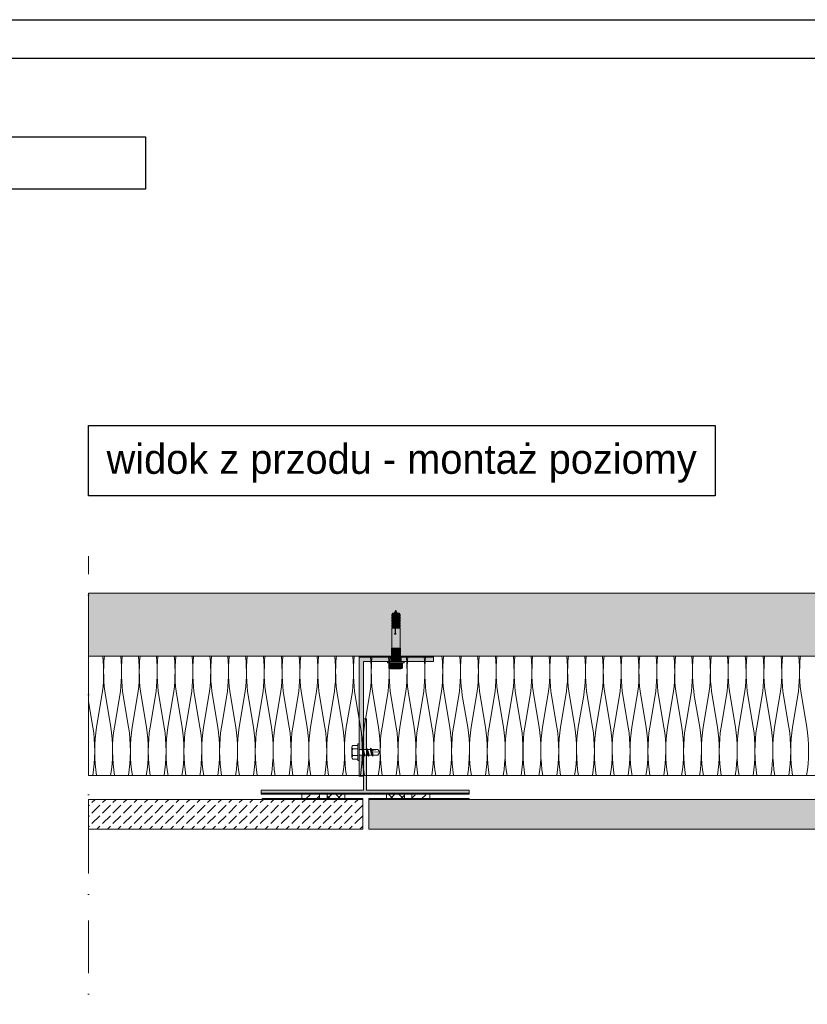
# Model space of a CAD drawing. Extents: x -106566 to -43002, y 22119 to 47619.
# Tile 5 of 24: x -95875 to -90578, y 41000 to 47619. Entities that reach past the tile are written whole.
import ezdxf

# ---------------------------------------------------------------- set-up
doc = ezdxf.new("R2010")
doc.units = 0
doc.header["$MEASUREMENT"] = 0
doc.header["$XCLIPFRAME"] = 0
doc.linetypes.add('Dot & Dashed', pattern=[670.277762, 352.777767, -176.388884, 0, -141.111112])
for name, color, linetype, lineweight, true_color in [('2D - Ogólne_Pen_No__2', 7, 'Continuous', 15, 0x7f7f7f), ('2D Drafting - General_Pen_No__141', 7, 'Continuous', 0, 0xe8e8e8), ('2D Drafting - General_Pen_No__2', 7, 'Continuous', 15, 0x7f7f7f), ('2D Drafting - General_Pen_No__5', 7, 'Continuous', 25, 0x40a5ff), ('2D Drafting - General_Pen_No__61', 7, 'Continuous', 20, 0x6a6a6a), ('2D Drafting - General_Pen_No__81', 7, 'Continuous', 20, 0x6a6a6a), ('Annotation - Text_Pen_No__5', 7, 'Continuous', 25, 0x40a5ff)]:
    doc.layers.add(name, color=color, linetype=linetype, lineweight=lineweight, true_color=true_color)
doc.layers.add('2D Drafting - General_Pen_No__101', color=8, linetype='Continuous', lineweight=13)
doc.layers.add('2D Drafting - General_Pen_No__121', color=255, linetype='Continuous', lineweight=0)
doc.layers.add('Drawing & Figure', color=7, linetype='Continuous')
doc.styles.add('GENERATED_STYLE_2', font='txt')
picture_1 = doc.add_image_def('image1.jpg', size_in_pixel=(878, 119))
pattern_1 = [(45, (0, 0), (-70.71068, 70.71068), [75, -25]), (45, (7e-15, 70.71), (-70.71068, 70.71068), [75, -25])]
pattern_2 = [(45, (0, 0), (-35.35534, 35.35534), []), (135, (0, 0), (35.35534, 35.35534), [])]

# ---------------------------------------------------------------- blocks, each defined once
blk = doc.blocks.new('*X8')
at = {"layer": '2D Drafting - General_Pen_No__61', "linetype": 'Continuous'}
for p, q in [((-95411.3, 43035.2), (-95382.2, 42863.4)), ((-95322.2, 43075.7), (-95358.2, 42863.4)), ((-95298.2, 43075.7), (-95262.2, 42863.4)), ((-95202.2, 43075.7), (-95238.2, 42863.4)), ((-95178.2, 43075.7), (-95142.2, 42863.4)), ((-95082.2, 43075.7), (-95118.2, 42863.4)), ((-95058.2, 43075.7), (-95022.2, 42863.4)), ((-94962.2, 43075.7), (-94998.2, 42863.4)), ((-94938.2, 43075.7), (-94902.2, 42863.4)), ((-94842.2, 43075.7), (-94878.2, 42863.4)), ((-94818.2, 43075.7), (-94782.2, 42863.4)), ((-94722.2, 43075.7), (-94758.2, 42863.4)), ((-94698.2, 43075.7), (-94662.2, 42863.4)), ((-94602.2, 43075.7), (-94638.2, 42863.4)), ((-94578.2, 43075.7), (-94542.2, 42863.4)), ((-94482.2, 43075.7), (-94518.2, 42863.4)), ((-94458.2, 43075.7), (-94422.2, 42863.4)), ((-94362.2, 43075.7), (-94398.2, 42863.4)), ((-94338.2, 43075.7), (-94302.2, 42863.4)), ((-94242.2, 43075.7), (-94278.2, 42863.4)), ((-94218.2, 43075.7), (-94182.2, 42863.4)), ((-94122.2, 43075.7), (-94158.2, 42863.4)), ((-94098.2, 43075.7), (-94062.2, 42863.4)), ((-94002.2, 43075.7), (-94038.2, 42863.4)), ((-93978.2, 43075.7), (-93942.2, 42863.4)), ((-93882.2, 43075.7), (-93918.2, 42863.4)), ((-93858.2, 43075.7), (-93822.2, 42863.4)), ((-93762.2, 43075.7), (-93798.2, 42863.4)), ((-93738.2, 43075.7), (-93702.2, 42863.4)), ((-93642.2, 43075.7), (-93678.2, 42863.4)), ((-93618.2, 43075.7), (-93582.2, 42863.4)), ((-93522.2, 43075.7), (-93558.2, 42863.4)), ((-93498.2, 43075.7), (-93462.2, 42863.4)), ((-93402.2, 43075.7), (-93438.2, 42863.4)), ((-93378.2, 43075.7), (-93342.2, 42863.4)), ((-93282.2, 43075.7), (-93318.2, 42863.4)), ((-93258.2, 43075.7), (-93222.2, 42863.4)), ((-93162.2, 43075.7), (-93198.2, 42863.4)), ((-93138.2, 43075.7), (-93102.2, 42863.4)), ((-93042.2, 43075.7), (-93078.2, 42863.4)), ((-93018.2, 43075.7), (-92982.2, 42863.4)), ((-92922.2, 43075.7), (-92958.2, 42863.4)), ((-92898.2, 43075.7), (-92862.2, 42863.4)), ((-92802.2, 43075.7), (-92838.2, 42863.4)), ((-92778.2, 43075.7), (-92742.2, 42863.4)), ((-92682.2, 43075.7), (-92718.2, 42863.4)), ((-92658.2, 43075.7), (-92622.2, 42863.4)), ((-92562.2, 43075.7), (-92598.2, 42863.4)), ((-92538.2, 43075.7), (-92502.2, 42863.4)), ((-92442.2, 43075.7), (-92478.2, 42863.4)), ((-92418.2, 43075.7), (-92382.2, 42863.4)), ((-92322.2, 43075.7), (-92358.2, 42863.4)), ((-92298.2, 43075.7), (-92262.2, 42863.4)), ((-92202.2, 43075.7), (-92238.2, 42863.4)), ((-92178.2, 43075.7), (-92142.2, 42863.4)), ((-92082.2, 43075.7), (-92118.2, 42863.4)), ((-92058.2, 43075.7), (-92022.2, 42863.4)), ((-91962.2, 43075.7), (-91998.2, 42863.4)), ((-91938.2, 43075.7), (-91902.2, 42863.4)), ((-91842.2, 43075.7), (-91878.2, 42863.4)), ((-91818.2, 43075.7), (-91782.2, 42863.4)), ((-91722.2, 43075.7), (-91758.2, 42863.4)), ((-91698.2, 43075.7), (-91662.2, 42863.4)), ((-91602.2, 43075.7), (-91638.2, 42863.4)), ((-91578.2, 43075.7), (-91542.2, 42863.4)), ((-91482.2, 43075.7), (-91518.2, 42863.4)), ((-91458.2, 43075.7), (-91422.2, 42863.4)), ((-91362.2, 43075.7), (-91398.2, 42863.4)), ((-91338.2, 43075.7), (-91302.2, 42863.4)), ((-91242.2, 43075.7), (-91278.2, 42863.4)), ((-91218.2, 43075.7), (-91182.2, 42863.4)), ((-91122.2, 43075.7), (-91158.2, 42863.4)), ((-91098.2, 43075.7), (-91062.2, 42863.4)), ((-91002.2, 43075.7), (-91038.2, 42863.4)), ((-90978.2, 43075.7), (-90942.2, 42863.4)), ((-90882.2, 43075.7), (-90918.2, 42863.4)), ((-90858.2, 43075.7), (-90822.2, 42863.4)), ((-90762.2, 43075.7), (-90798.2, 42863.4)), ((-90738.2, 43075.7), (-90702.2, 42863.4)), ((-90642.2, 43075.7), (-90678.2, 42863.4)), ((-90618.2, 43075.7), (-90582.2, 42863.4))]:
    blk.add_line(p, q, dxfattribs=at)
for centre, start_param, end_param in [((-95370.2, 43235), 4.068888, 5.121655), ((-95250.2, 43235), 1.16153, 2.214297), ((-95250.2, 43235), 4.068888, 5.121655), ((-95130.2, 43235), 1.16153, 2.214297), ((-95130.2, 43235), 4.068888, 5.121655), ((-95010.2, 43235), 1.16153, 2.214297), ((-95010.2, 43235), 4.068888, 5.121655), ((-94890.2, 43235), 1.16153, 2.214297), ((-94890.2, 43235), 4.068888, 5.121655), ((-94770.2, 43235), 1.16153, 2.214297), ((-94770.2, 43235), 4.068888, 5.121655), ((-94650.2, 43235), 1.16153, 2.214297), ((-94650.2, 43235), 4.068888, 5.121655), ((-94530.2, 43235), 1.16153, 2.214297), ((-94530.2, 43235), 4.068888, 5.121655), ((-94410.2, 43235), 1.16153, 2.214297), ((-94410.2, 43235), 4.068888, 5.121655), ((-94290.2, 43235), 1.16153, 2.214297), ((-94290.2, 43235), 4.068888, 5.121655), ((-94170.2, 43235), 1.16153, 2.214297), ((-94170.2, 43235), 4.068888, 5.121655), ((-94050.2, 43235), 1.16153, 2.214297), ((-94050.2, 43235), 4.068888, 5.121655), ((-93930.2, 43235), 1.16153, 2.214297), ((-93930.2, 43235), 4.068888, 5.121655), ((-93810.2, 43235), 1.16153, 2.214297), ((-93810.2, 43235), 4.068888, 5.121655), ((-93690.2, 43235), 1.16153, 2.214297), ((-93690.2, 43235), 4.068888, 5.121655), ((-93570.2, 43235), 1.16153, 2.214297), ((-93570.2, 43235), 4.068888, 5.121655), ((-93450.2, 43235), 1.16153, 2.214297), ((-93450.2, 43235), 4.068888, 5.121655), ((-93330.2, 43235), 1.16153, 2.214297), ((-93330.2, 43235), 4.068888, 5.121655), ((-93210.2, 43235), 1.16153, 2.214297), ((-93210.2, 43235), 4.068888, 5.121655), ((-93090.2, 43235), 1.16153, 2.214297), ((-93090.2, 43235), 4.068888, 5.121655), ((-92970.2, 43235), 1.16153, 2.214297), ((-92970.2, 43235), 4.068888, 5.121655), ((-92850.2, 43235), 1.16153, 2.214297), ((-92850.2, 43235), 4.068888, 5.121655), ((-92730.2, 43235), 1.16153, 2.214297), ((-92730.2, 43235), 4.068888, 5.121655), ((-92610.2, 43235), 1.16153, 2.214297), ((-92610.2, 43235), 4.068888, 5.121655), ((-92490.2, 43235), 1.16153, 2.214297), ((-92490.2, 43235), 4.068888, 5.121655), ((-92370.2, 43235), 1.16153, 2.214297), ((-92370.2, 43235), 4.068888, 5.121655), ((-92250.2, 43235), 1.16153, 2.214297), ((-92250.2, 43235), 4.068888, 5.121655), ((-92130.2, 43235), 1.16153, 2.214297), ((-92130.2, 43235), 4.068888, 5.121655), ((-92010.2, 43235), 1.16153, 2.214297), ((-92010.2, 43235), 4.068888, 5.121655), ((-91890.2, 43235), 1.16153, 2.214297), ((-91890.2, 43235), 4.068888, 5.121655), ((-91770.2, 43235), 1.16153, 2.214297), ((-91770.2, 43235), 4.068888, 5.121655), ((-91650.2, 43235), 1.16153, 2.214297), ((-91650.2, 43235), 4.068888, 5.121655), ((-91530.2, 43235), 1.16153, 2.214297), ((-91530.2, 43235), 4.068888, 5.121655), ((-91410.2, 43235), 1.16153, 2.214297), ((-91410.2, 43235), 4.068888, 5.121655), ((-91290.2, 43235), 1.16153, 2.214297), ((-91290.2, 43235), 4.068888, 5.121655), ((-91170.2, 43235), 1.16153, 2.214297), ((-91170.2, 43235), 4.068888, 5.121655), ((-91050.2, 43235), 1.16153, 2.214297), ((-91050.2, 43235), 4.068888, 5.121655), ((-90930.2, 43235), 1.16153, 2.214297), ((-90930.2, 43235), 4.068888, 5.121655), ((-90810.2, 43235), 1.16153, 2.214297), ((-90810.2, 43235), 4.068888, 5.121655), ((-90690.2, 43235), 1.16153, 2.214297), ((-90690.2, 43235), 4.068888, 5.121655), ((-90570.2, 43235), 1.16153, 2.214297), ((-95430.2, 42704.2), 4.039533, 5.35589), ((-95310.2, 42704.2), 0.927295, 2.243652), ((-95310.2, 42704.2), 4.039533, 5.35589), ((-95190.2, 42704.2), 0.927295, 2.243652), ((-95190.2, 42704.2), 4.039533, 5.35589), ((-95070.2, 42704.2), 0.927295, 2.243652), ((-95070.2, 42704.2), 4.039533, 5.35589), ((-94950.2, 42704.2), 0.927295, 2.243652), ((-94950.2, 42704.2), 4.039533, 5.35589), ((-94830.2, 42704.2), 0.927295, 2.243652), ((-94830.2, 42704.2), 4.039533, 5.35589), ((-94710.2, 42704.2), 0.927295, 2.243652), ((-94710.2, 42704.2), 4.039533, 5.35589), ((-94590.2, 42704.2), 0.927295, 2.243652), ((-94590.2, 42704.2), 4.039533, 5.35589), ((-94470.2, 42704.2), 0.927295, 2.243652), ((-94470.2, 42704.2), 4.039533, 5.35589), ((-94350.2, 42704.2), 0.927295, 2.243652), ((-94350.2, 42704.2), 4.039533, 5.35589), ((-94230.2, 42704.2), 0.927295, 2.243652), ((-94230.2, 42704.2), 4.039533, 5.35589), ((-94110.2, 42704.2), 0.927295, 2.243652), ((-94110.2, 42704.2), 4.039533, 5.35589), ((-93990.2, 42704.2), 0.927295, 2.243652), ((-93990.2, 42704.2), 4.039533, 5.35589), ((-93870.2, 42704.2), 0.927295, 2.243652), ((-93870.2, 42704.2), 4.039533, 5.35589), ((-93750.2, 42704.2), 0.927295, 2.243652), ((-93750.2, 42704.2), 4.039533, 5.35589), ((-93630.2, 42704.2), 0.927295, 2.243652), ((-93630.2, 42704.2), 4.039533, 5.35589), ((-93510.2, 42704.2), 0.927295, 2.243652), ((-93510.2, 42704.2), 4.039533, 5.35589), ((-93390.2, 42704.2), 0.927295, 2.243652), ((-93390.2, 42704.2), 4.039533, 5.35589), ((-93270.2, 42704.2), 0.927295, 2.243652), ((-93270.2, 42704.2), 4.039533, 5.35589), ((-93150.2, 42704.2), 0.927295, 2.243652), ((-93150.2, 42704.2), 4.039533, 5.35589), ((-93030.2, 42704.2), 0.927295, 2.243652), ((-93030.2, 42704.2), 4.039533, 5.35589), ((-92910.2, 42704.2), 0.927295, 2.243652), ((-92910.2, 42704.2), 4.039533, 5.35589), ((-92790.2, 42704.2), 0.927295, 2.243652), ((-92790.2, 42704.2), 4.039533, 5.35589), ((-92670.2, 42704.2), 0.927295, 2.243652), ((-92670.2, 42704.2), 4.039533, 5.35589), ((-92550.2, 42704.2), 0.927295, 2.243652), ((-92550.2, 42704.2), 4.039533, 5.35589), ((-92430.2, 42704.2), 0.927295, 2.243652), ((-92430.2, 42704.2), 4.039533, 5.35589), ((-92310.2, 42704.2), 0.927295, 2.243652), ((-92310.2, 42704.2), 4.039533, 5.35589), ((-92190.2, 42704.2), 0.927295, 2.243652), ((-92190.2, 42704.2), 4.039533, 5.35589), ((-92070.2, 42704.2), 0.927295, 2.243652), ((-92070.2, 42704.2), 4.039533, 5.35589), ((-91950.2, 42704.2), 0.927295, 2.243652), ((-91950.2, 42704.2), 4.039533, 5.35589), ((-91830.2, 42704.2), 0.927295, 2.243652), ((-91830.2, 42704.2), 4.039533, 5.35589), ((-91710.2, 42704.2), 0.927295, 2.243652), ((-91710.2, 42704.2), 4.039533, 5.35589), ((-91590.2, 42704.2), 0.927295, 2.243652), ((-91590.2, 42704.2), 4.039533, 5.35589), ((-91470.2, 42704.2), 0.927295, 2.243652), ((-91470.2, 42704.2), 4.039533, 5.35589), ((-91350.2, 42704.2), 0.927295, 2.243652), ((-91350.2, 42704.2), 4.039533, 5.35589), ((-91230.2, 42704.2), 0.927295, 2.243652), ((-91230.2, 42704.2), 4.039533, 5.35589), ((-91110.2, 42704.2), 0.927295, 2.243652), ((-91110.2, 42704.2), 4.039533, 5.35589), ((-90990.2, 42704.2), 0.927295, 2.243652), ((-90990.2, 42704.2), 4.039533, 5.35589), ((-90870.2, 42704.2), 0.927295, 2.243652), ((-90870.2, 42704.2), 4.039533, 5.35589), ((-90750.2, 42704.2), 0.927295, 2.243652), ((-90750.2, 42704.2), 4.039533, 5.35589), ((-90630.2, 42704.2), 0.927295, 2.243652), ((-90630.2, 42704.2), 4.039533, 5.35589)]:
    blk.add_ellipse(centre, major_axis=(0, 265.4), ratio=0.226067, start_param=start_param, end_param=end_param, dxfattribs=at)
blk = doc.blocks.new('Fill_4')
at = {"layer": '2D Drafting - General_Pen_No__2', "linetype": 'Continuous'}
for p, q in [((-78379.3, 43340.6), (-95411.3, 43340.6)), ((-95411.3, 43340.6), (-95411.3, 42538.8)), ((-95411.3, 42538.8), (-78379.3, 42538.8))]:
    blk.add_line(p, q, dxfattribs=at)
at = {"layer": '2D Drafting - General_Pen_No__61', "linetype": 'Continuous'}
blk.add_blockref('*X8', (0, 0), dxfattribs=at)

msp = doc.modelspace()

# ---------------------------------------------------------------- hatches: boundary and pattern name
at = {"layer": '2D Drafting - General_Pen_No__101', "linetype": 'Continuous'}
for points in [[(-94251.86, 42418.76), (-94251.86, 42412.97), (-92851.86, 42412.97), (-92851.86, 42418.76)], [(-94243.55, 42377.18), (-93567.7, 42377.18), (-93567.7, 42382.97), (-94243.55, 42382.97)], [(-93527.7, 42377.18), (-92851.86, 42377.18), (-92851.86, 42382.97), (-93527.7, 42382.97)]]:
    msp.add_hatch(color=256, dxfattribs=at).paths.add_polyline_path(points, flags=0)
at = {"layer": '2D Drafting - General_Pen_No__121', "linetype": 'Continuous'}
for points in [[(-93349.48, 43629.63), (-93356.62, 43617.25), (-93372.53, 43617.25), (-93365.39, 43629.63)], [(-93346.1, 43648.36), (-93335.29, 43629.63), (-93356.91, 43629.63)], [(-93346.52, 43629.63), (-93353.67, 43617.25), (-93356.62, 43617.25), (-93349.48, 43629.63)], [(-93323.33, 43629.63), (-93316.18, 43617.25), (-93353.67, 43617.25), (-93346.52, 43629.63)], [(-93356.62, 43606.89), (-93372.53, 43606.89), (-93372.53, 43617.25), (-93356.62, 43617.25)], [(-93369.58, 43606.89), (-93356.62, 43606.89), (-93350.88, 43599.45), (-93372.53, 43599.45), (-93369.58, 43603.2)], [(-93372.53, 43599.45), (-93350.88, 43599.45), (-93350.88, 43589.1), (-93372.53, 43589.1)], [(-93369.58, 43589.1), (-93350.88, 43589.1), (-93356.62, 43581.66), (-93372.53, 43581.66), (-93369.58, 43585.4)], [(-93372.53, 43581.66), (-93356.62, 43581.66), (-93356.62, 43571.3), (-93372.53, 43571.3)], [(-93350.88, 43563.86), (-93372.53, 43563.86), (-93369.58, 43567.6), (-93369.58, 43571.3), (-93356.62, 43571.3)], [(-93372.53, 43563.86), (-93350.88, 43563.86), (-93350.88, 43553.5), (-93372.53, 43553.5)], [(-93356.62, 43606.89), (-93356.62, 43617.25), (-93353.67, 43617.25), (-93353.67, 43606.89)], [(-93350.88, 43599.45), (-93356.62, 43606.89), (-93353.67, 43606.89), (-93347.92, 43599.45)], [(-93347.92, 43589.1), (-93353.67, 43581.66), (-93356.62, 43581.66), (-93350.88, 43589.1)], [(-93353.67, 43581.66), (-93353.67, 43571.3), (-93356.62, 43571.3), (-93356.62, 43581.66)], [(-93353.67, 43571.3), (-93347.92, 43563.86), (-93350.88, 43563.86), (-93356.62, 43571.3)], [(-93316.18, 43606.89), (-93353.67, 43606.89), (-93353.67, 43617.25), (-93316.18, 43617.25)], [(-93319.14, 43606.89), (-93319.14, 43603.2), (-93316.18, 43599.45), (-93347.92, 43599.45), (-93353.67, 43606.89)], [(-93319.14, 43589.1), (-93319.14, 43585.4), (-93316.18, 43581.66), (-93353.67, 43581.66), (-93347.92, 43589.1)], [(-93316.18, 43581.66), (-93316.18, 43571.3), (-93353.67, 43571.3), (-93353.67, 43581.66)], [(-93319.14, 43571.3), (-93319.14, 43567.6), (-93316.18, 43563.86), (-93347.92, 43563.86), (-93353.67, 43571.3)], [(-93350.88, 43589.1), (-93350.88, 43599.45), (-93347.92, 43599.45), (-93347.92, 43589.1)], [(-93350.88, 43553.5), (-93350.88, 43563.86), (-93347.92, 43563.86), (-93347.92, 43553.5)], [(-93316.18, 43599.45), (-93316.18, 43589.1), (-93347.92, 43589.1), (-93347.92, 43599.45)], [(-93316.18, 43553.5), (-93347.92, 43553.5), (-93347.92, 43563.86), (-93316.18, 43563.86)], [(-93369.58, 43553.5), (-93350.88, 43553.5), (-93356.62, 43546.06), (-93372.53, 43546.06), (-93369.58, 43549.81)], [(-93372.53, 43546.06), (-93356.62, 43546.06), (-93356.62, 43535.71), (-93372.53, 43535.71)], [(-93369.58, 43535.71), (-93356.62, 43535.71), (-93350.88, 43528.27), (-93372.53, 43528.27), (-93369.58, 43532.01)], [(-93316.18, 43393.85), (-93372.53, 43393.85), (-93372.53, 43528.27), (-93350.88, 43528.27), (-93350.88, 43494.96, 5.4750432), (-93347.92, 43494.96), (-93347.92, 43528.27), (-93316.18, 43528.27)], [(-93347.92, 43553.5), (-93353.67, 43546.06), (-93356.62, 43546.06), (-93350.88, 43553.5)], [(-93356.62, 43535.71), (-93356.62, 43546.06), (-93353.67, 43546.06), (-93353.67, 43535.71)], [(-93350.88, 43528.27), (-93356.62, 43535.71), (-93353.67, 43535.71), (-93347.92, 43528.27)], [(-93319.14, 43553.5), (-93319.14, 43549.81), (-93316.18, 43546.06), (-93353.67, 43546.06), (-93347.92, 43553.5)], [(-93316.18, 43535.71), (-93353.67, 43535.71), (-93353.67, 43546.06), (-93316.18, 43546.06)], [(-93319.14, 43535.71), (-93319.14, 43532.01), (-93316.18, 43528.27), (-93347.92, 43528.27), (-93353.67, 43535.71)], [(-93347.92, 43528.27), (-93347.92, 43494.96, -5.4750432), (-93350.88, 43494.96), (-93350.88, 43528.27)], [(-93314.93, 43392.6), (-93373.78, 43392.6), (-93372.53, 43393.85), (-93316.18, 43393.85)], [(-93314.93, 43342.86), (-93373.78, 43342.86), (-93373.78, 43392.6), (-93314.93, 43392.6)], [(-93346.2, 43303.76), (-93290.28, 43303.76), (-93290.28, 43294.44), (-93346.2, 43294.44), (-93402.12, 43294.44), (-93402.12, 43303.76)], [(-93369.11, 43294.44), (-93369.11, 43260.27, -0.4195601), (-93392.41, 43260.27), (-93392.41, 43294.44)], [(-93309.62, 43337.27), (-93379.19, 43337.27), (-93379.19, 43337.45), (-93373.78, 43342.86), (-93315.03, 43342.86), (-93309.62, 43337.45)], [(-93309.62, 43333.76), (-93342.32, 43333.76), (-93379.19, 43333.76), (-93379.19, 43337.27), (-93309.62, 43337.27)], [(-93309.52, 43303.76), (-93346.2, 43303.76), (-93379.19, 43303.76), (-93379.19, 43333.76), (-93343.27, 43333.76), (-93309.52, 43333.76)], [(-93309.52, 43333.76), (-93309.52, 43303.76), (-93346.2, 43303.76), (-93379.19, 43303.76), (-93379.19, 43333.76), (-93342.32, 43333.76)], [(-93323.29, 43294.44), (-93323.29, 43260.27, -0.092424), (-93346.2, 43255.99, -0.092424), (-93369.11, 43260.27), (-93369.11, 43294.44), (-93346.2, 43294.44)], [(-93299.99, 43294.44), (-93299.99, 43260.27, -0.4195601), (-93323.29, 43260.27), (-93323.29, 43294.44)], [(-93346.2, 43255.99, 0.092424), (-93323.29, 43260.27, 0.201281), (-93311.64, 43255.38), (-93380.76, 43255.38, 0.201281), (-93369.11, 43260.27, 0.092424)]]:
    msp.add_hatch(color=256, dxfattribs=at).paths.add_polyline_path(points, flags=0)
at = {"layer": '2D Drafting - General_Pen_No__141', "linetype": 'Continuous'}
for points in [[(-93561.86, 42712.88), (-93561.86, 43303.76), (-93402.12, 43303.76), (-93379.19, 43303.76), (-93379.19, 43333.76), (-93591.86, 43333.76), (-93591.86, 42750.16), (-93591.86, 42712.88), (-93573.32, 42712.88), (-93571.13, 42721.08), (-93562.93, 42712.88)], [(-93091.86, 43333.76), (-93309.52, 43333.76), (-93309.52, 43303.76), (-93091.86, 43303.76)], [(-93561.86, 42918.76), (-93561.86, 42712.88), (-93545.48, 42712.88), (-93543.29, 42721.08), (-93541.86, 42719.65), (-93541.86, 42918.76)], [(-93561.86, 42438.76), (-94251.86, 42438.76), (-94251.86, 42418.76), (-92851.86, 42418.76), (-92851.86, 42438.76), (-93541.86, 42438.76), (-93541.86, 42675.6), (-93552.94, 42675.6), (-93556.74, 42667.4), (-93561.86, 42673.76)], [(-93591.86, 42533.76), (-93561.86, 42533.76), (-93561.86, 42673.76), (-93563.34, 42675.6), (-93591.86, 42675.6), (-93591.86, 42638.32)]]:
    msp.add_hatch(color=256, dxfattribs=at).paths.add_polyline_path(points, flags=0)
at = {"layer": '2D Drafting - General_Pen_No__2', "linetype": 'Continuous'}
h = msp.add_hatch(dxfattribs=at)
h.set_pattern_fill('Grid_5x5_Diagonal', color=256, style=0, pattern_type=2)
h.set_pattern_definition(pattern_2)
h.paths.add_polyline_path([(-93807.7, 42412.97), (-93807.7, 42382.97), (-93687.7, 42382.97), (-93687.7, 42412.97)], flags=0)
h = msp.add_hatch(dxfattribs=at)
h.set_pattern_fill('Grid_5x5_Diagonal', color=256, style=0, pattern_type=2)
h.set_pattern_definition(pattern_2)
h.paths.add_polyline_path([(-93287.7, 42412.97), (-93287.7, 42382.97), (-93407.7, 42382.97), (-93407.7, 42412.97)], flags=0)
at = {"layer": '2D Drafting - General_Pen_No__5', "linetype": 'Continuous'}
h = msp.add_hatch(dxfattribs=at)
h.set_pattern_fill('Beton', color=256, style=0, pattern_type=2)
h.set_pattern_definition(pattern_1)
h.paths.add_polyline_path([(-93977.7, 42412.97), (-93977.7, 42382.97), (-93857.7, 42382.97), (-93857.7, 42412.97)], flags=0)
h = msp.add_hatch(dxfattribs=at)
h.set_pattern_fill('Beton', color=256, style=0, pattern_type=2)
h.set_pattern_definition(pattern_1)
h.paths.add_polyline_path([(-93117.7, 42412.97), (-93117.7, 42382.97), (-93237.7, 42382.97), (-93237.7, 42412.97)], flags=0)
at = {"layer": '2D Drafting - General_Pen_No__81', "linetype": 'Continuous'}
h = msp.add_hatch(dxfattribs=at)
h.set_pattern_fill('Solid___Dashed', color=256, style=0, pattern_type=2)
h.set_pattern_definition([(45, (0, 0), (-70.71068, 70.71068), []), (45, (-35.36, 35.36), (-70.71068, 70.71068), [75, -25])])
h.paths.add_polyline_path([(-95411.3, 43340.6), (-95411.3, 43764.66), (-78379.33, 43764.66), (-78379.33, 43340.6), (-90521.63, 43340.6), (-90625.77, 43340.6), (-91176.06, 43340.6), (-91273.41, 43340.6)], flags=0)
msp.add_hatch(color=256, dxfattribs=at).paths.add_polyline_path([(-93091.86, 43333.76), (-93091.86, 43340.6), (-93591.86, 43340.6), (-93591.86, 43333.76)], flags=0)
h = msp.add_hatch(dxfattribs=at)
h.set_pattern_fill('Beton', color=256, style=0, pattern_type=2)
h.set_pattern_definition(pattern_1)
h.paths.add_polyline_path([(-95411.3, 42177.18), (-95411.3, 42377.18), (-93567.7, 42377.18), (-93567.7, 42177.18)], flags=0)
h = msp.add_hatch(dxfattribs=at)
h.set_pattern_fill('Beton', color=256, style=0, pattern_type=2)
h.set_pattern_definition(pattern_1)
h.paths.add_polyline_path([(-93527.7, 42177.18), (-93527.7, 42377.18), (-81547.7, 42377.18), (-81547.7, 42177.18)], flags=0)

# ---------------------------------------------------------------- linework, layer by layer
at = {"layer": '2D - Ogólne_Pen_No__2', "linetype": 'Continuous'}
for p, q in [((-93365.39, 43629.63), (-93372.53, 43617.25)), ((-93365.39, 43629.63), (-93323.33, 43629.63)), ((-93356.91, 43629.63), (-93346.1, 43648.36)), ((-93349.48, 43629.63), (-93356.62, 43617.25)), ((-93346.52, 43629.63), (-93353.67, 43617.25)), ((-93335.29, 43629.63), (-93346.1, 43648.36)), ((-93323.33, 43629.63), (-93316.18, 43617.25)), ((-93372.53, 43617.25), (-93316.18, 43617.25)), ((-93372.53, 43617.25), (-93372.53, 43606.89)), ((-93372.53, 43606.89), (-93316.18, 43606.89)), ((-93369.58, 43603.2), (-93372.53, 43599.45)), ((-93372.53, 43599.45), (-93316.18, 43599.45)), ((-93372.53, 43599.45), (-93372.53, 43589.1)), ((-93372.53, 43589.1), (-93316.18, 43589.1)), ((-93372.53, 43589.1), (-93369.58, 43589.1)), ((-93369.58, 43585.4), (-93372.53, 43581.66)), ((-93372.53, 43581.66), (-93316.18, 43581.66)), ((-93372.53, 43581.66), (-93372.53, 43571.3)), ((-93372.53, 43571.3), (-93316.18, 43571.3)), ((-93372.53, 43571.3), (-93369.58, 43571.3)), ((-93369.58, 43567.6), (-93372.53, 43563.86)), ((-93372.53, 43563.86), (-93316.18, 43563.86)), ((-93372.53, 43563.86), (-93372.53, 43553.5)), ((-93369.58, 43606.89), (-93369.58, 43603.2)), ((-93369.58, 43589.1), (-93369.58, 43585.4)), ((-93369.58, 43571.3), (-93369.58, 43567.6)), ((-93356.62, 43617.25), (-93356.62, 43606.89)), ((-93356.62, 43606.89), (-93350.88, 43599.45)), ((-93350.88, 43589.1), (-93356.62, 43581.66)), ((-93356.62, 43581.66), (-93356.62, 43571.3)), ((-93356.62, 43571.3), (-93350.88, 43563.86)), ((-93353.67, 43617.25), (-93353.67, 43606.89)), ((-93353.67, 43606.89), (-93347.92, 43599.45)), ((-93347.92, 43589.1), (-93353.67, 43581.66)), ((-93353.67, 43581.66), (-93353.67, 43571.3)), ((-93353.67, 43571.3), (-93347.92, 43563.86)), ((-93350.88, 43599.45), (-93350.88, 43589.1)), ((-93350.88, 43563.86), (-93350.88, 43553.5)), ((-93347.92, 43599.45), (-93347.92, 43589.1)), ((-93347.92, 43563.86), (-93347.92, 43553.5)), ((-93319.14, 43606.89), (-93319.14, 43603.2)), ((-93319.14, 43603.2), (-93316.18, 43599.45)), ((-93316.18, 43589.1), (-93319.14, 43589.1)), ((-93319.14, 43589.1), (-93319.14, 43585.4)), ((-93319.14, 43585.4), (-93316.18, 43581.66)), ((-93316.18, 43571.3), (-93319.14, 43571.3)), ((-93319.14, 43571.3), (-93319.14, 43567.6)), ((-93319.14, 43567.6), (-93316.18, 43563.86)), ((-93316.18, 43617.25), (-93316.18, 43606.89)), ((-93316.18, 43599.45), (-93316.18, 43589.1)), ((-93316.18, 43581.66), (-93316.18, 43571.3)), ((-93316.18, 43563.86), (-93316.18, 43553.5)), ((-93372.53, 43553.5), (-93316.18, 43553.5)), ((-93372.53, 43553.5), (-93369.58, 43553.5)), ((-93369.58, 43549.81), (-93372.53, 43546.06)), ((-93372.53, 43546.06), (-93316.18, 43546.06)), ((-93372.53, 43546.06), (-93372.53, 43535.71)), ((-93372.53, 43535.71), (-93316.18, 43535.71)), ((-93372.53, 43535.71), (-93369.58, 43535.71)), ((-93369.58, 43532.01), (-93372.53, 43528.27)), ((-93372.53, 43528.27), (-93316.18, 43528.27)), ((-93372.53, 43528.27), (-93372.53, 43393.85)), ((-93369.58, 43553.5), (-93369.58, 43549.81)), ((-93369.58, 43535.71), (-93369.58, 43532.01)), ((-93350.88, 43553.5), (-93356.62, 43546.06)), ((-93356.62, 43546.06), (-93356.62, 43535.71)), ((-93356.62, 43535.71), (-93350.88, 43528.27)), ((-93347.92, 43553.5), (-93353.67, 43546.06)), ((-93353.67, 43546.06), (-93353.67, 43535.71)), ((-93353.67, 43535.71), (-93347.92, 43528.27)), ((-93350.88, 43528.27), (-93350.88, 43494.96)), ((-93347.92, 43528.27), (-93347.92, 43494.96)), ((-93316.18, 43553.5), (-93319.14, 43553.5)), ((-93319.14, 43553.5), (-93319.14, 43549.81)), ((-93319.14, 43549.81), (-93316.18, 43546.06)), ((-93319.14, 43535.71), (-93319.14, 43532.01)), ((-93316.18, 43535.71), (-93319.14, 43535.71)), ((-93319.14, 43532.01), (-93316.18, 43528.27)), ((-93316.18, 43546.06), (-93316.18, 43535.71)), ((-93316.18, 43528.27), (-93316.18, 43393.85)), ((-93372.53, 43393.85), (-93373.78, 43392.6)), ((-93373.78, 43392.6), (-93314.93, 43392.6)), ((-93373.78, 43392.6), (-93373.78, 43342.86)), ((-93316.18, 43393.85), (-93372.53, 43393.85)), ((-93316.18, 43393.85), (-93314.93, 43392.6)), ((-93314.93, 43392.6), (-93314.93, 43342.86)), ((-93373.78, 43342.86), (-93379.19, 43337.45)), ((-93379.19, 43337.45), (-93379.19, 43333.76)), ((-93379.19, 43333.76), (-93342.32, 43333.76)), ((-93373.78, 43342.86), (-93314.93, 43342.86)), ((-93309.62, 43333.76), (-93343.37, 43333.76)), ((-93309.62, 43303.76), (-93343.37, 43303.76)), ((-93309.52, 43333.76), (-93343.27, 43333.76)), ((-93315.03, 43342.86), (-93309.62, 43337.45)), ((-93314.93, 43342.86), (-93309.52, 43337.45)), ((-93309.62, 43337.45), (-93309.62, 43333.76)), ((-93309.62, 43307.45), (-93309.62, 43303.76)), ((-93309.52, 43337.45), (-93309.52, 43333.76))]:
    msp.add_line(p, q, dxfattribs=at)
msp.add_arc((-93349.4, 43491.04), 4.18, 110.701612, 69.298388, dxfattribs=at)
at = {"layer": '2D Drafting - General_Pen_No__2', "linetype": 'Dot & Dashed'}
msp.add_line((-95413.06, 27131.4), (-95413.06, 44011.68), dxfattribs=at)
at = {"layer": '2D Drafting - General_Pen_No__2', "linetype": 'Continuous'}
for p, q in [((-93591.86, 43333.76), (-93591.86, 42533.76)), ((-93591.86, 43333.76), (-93091.86, 43333.76)), ((-93561.86, 42533.76), (-93561.86, 43303.76)), ((-93091.86, 43303.76), (-93561.86, 43303.76)), ((-93402.12, 43303.76), (-93346.2, 43303.76)), ((-93402.12, 43294.44), (-93402.12, 43303.76)), ((-93346.2, 43294.44), (-93402.12, 43294.44)), ((-93392.41, 43260.27), (-93392.41, 43294.44)), ((-93379.19, 43303.76), (-93379.19, 43333.76)), ((-93369.11, 43260.27), (-93369.11, 43294.44)), ((-93290.28, 43303.76), (-93346.2, 43303.76)), ((-93346.2, 43294.44), (-93290.28, 43294.44)), ((-93323.29, 43260.27), (-93323.29, 43294.44)), ((-93309.52, 43303.76), (-93309.52, 43333.76)), ((-93299.99, 43260.27), (-93299.99, 43294.44)), ((-93290.28, 43294.44), (-93290.28, 43303.76)), ((-93091.86, 43333.76), (-93091.86, 43303.76)), ((-93311.64, 43255.38), (-93380.76, 43255.38)), ((-93561.86, 42438.76), (-93561.86, 42918.76)), ((-93541.86, 42918.76), (-93561.86, 42918.76)), ((-93541.86, 42438.76), (-93541.86, 42918.76)), ((-93640.24, 42728.8), (-93640.24, 42659.68)), ((-93635.35, 42740.45), (-93601.18, 42740.45)), ((-93635.35, 42717.15), (-93601.18, 42717.15)), ((-93601.18, 42750.16), (-93591.86, 42750.16)), ((-93601.18, 42694.24), (-93601.18, 42750.16)), ((-93591.86, 42750.16), (-93591.86, 42694.24)), ((-93591.86, 42712.88), (-93573.32, 42712.88)), ((-93573.32, 42712.88), (-93571.13, 42721.08)), ((-93573.32, 42712.88), (-93568.33, 42694.24)), ((-93571.13, 42721.08), (-93563.94, 42694.24)), ((-93571.13, 42721.08), (-93562.93, 42712.88)), ((-93562.93, 42712.88), (-93545.48, 42712.88)), ((-93562.93, 42712.88), (-93557.93, 42694.24)), ((-93545.48, 42712.88), (-93543.29, 42721.08)), ((-93545.48, 42712.88), (-93543.29, 42721.08)), ((-93507.24, 42712.88), (-93545.48, 42712.88)), ((-93545.48, 42712.88), (-93540.49, 42694.24)), ((-93545.48, 42712.88), (-93540.49, 42694.24)), ((-93543.29, 42721.08), (-93536.09, 42694.24)), ((-93543.29, 42721.08), (-93535.09, 42712.88)), ((-93543.29, 42721.08), (-93536.09, 42694.24)), ((-93543.29, 42721.08), (-93535.09, 42712.88)), ((-93535.09, 42712.88), (-93466.58, 42712.88)), ((-93535.09, 42712.88), (-93517.64, 42712.88)), ((-93535.09, 42712.88), (-93530.09, 42694.24)), ((-93535.09, 42712.88), (-93530.09, 42694.24)), ((-93517.64, 42712.88), (-93515.44, 42721.08)), ((-93517.64, 42712.88), (-93512.65, 42694.24)), ((-93515.44, 42721.08), (-93508.25, 42694.24)), ((-93515.44, 42721.08), (-93507.24, 42712.88)), ((-93508.63, 42704.87), (-93512.4, 42698.67)), ((-93512.4, 42698.67), (-93507.55, 42695.97)), ((-93466.58, 42712.88), (-93508.63, 42704.87)), ((-93507.55, 42695.97), (-93452.6, 42694.24)), ((-93507.24, 42712.88), (-93502.25, 42694.24)), ((-93466.58, 42712.88), (-93452.6, 42694.24)), ((-93635.35, 42671.33), (-93601.18, 42671.33)), ((-93635.35, 42648.03), (-93601.18, 42648.03)), ((-93601.18, 42694.24), (-93601.18, 42638.32)), ((-93601.18, 42638.32), (-93591.86, 42638.32)), ((-93591.86, 42638.32), (-93591.86, 42694.24)), ((-93591.86, 42675.6), (-93563.34, 42675.6)), ((-93563.34, 42675.6), (-93568.33, 42694.24)), ((-93556.74, 42667.4), (-93563.94, 42694.24)), ((-93556.74, 42667.4), (-93563.34, 42675.6)), ((-93552.94, 42675.6), (-93557.93, 42694.24)), ((-93552.94, 42675.6), (-93556.74, 42667.4)), ((-93552.94, 42675.6), (-93535.49, 42675.6)), ((-93535.49, 42675.6), (-93540.49, 42694.24)), ((-93535.49, 42675.6), (-93540.49, 42694.24)), ((-93528.9, 42667.4), (-93536.09, 42694.24)), ((-93528.9, 42667.4), (-93536.09, 42694.24)), ((-93528.9, 42667.4), (-93535.49, 42675.6)), ((-93528.9, 42667.4), (-93535.49, 42675.6)), ((-93497.26, 42675.6), (-93535.49, 42675.6)), ((-93525.1, 42675.6), (-93530.09, 42694.24)), ((-93525.1, 42675.6), (-93530.09, 42694.24)), ((-93525.1, 42675.6), (-93528.9, 42667.4)), ((-93525.1, 42675.6), (-93528.9, 42667.4)), ((-93525.1, 42675.6), (-93466.58, 42675.6)), ((-93525.1, 42675.6), (-93507.65, 42675.6)), ((-93507.65, 42675.6), (-93512.65, 42694.24)), ((-93501.06, 42667.4), (-93508.25, 42694.24)), ((-93501.06, 42667.4), (-93507.65, 42675.6)), ((-93497.26, 42675.6), (-93502.25, 42694.24)), ((-93497.26, 42675.6), (-93501.06, 42667.4)), ((-93466.58, 42675.6), (-93452.6, 42694.24)), ((-93591.86, 42533.76), (-93561.86, 42533.76)), ((-94251.86, 42418.76), (-94251.86, 42438.76)), ((-94251.86, 42438.76), (-93561.86, 42438.76)), ((-93541.86, 42438.76), (-92851.86, 42438.76)), ((-92851.86, 42418.76), (-92851.86, 42438.76)), ((-94251.86, 42418.76), (-92851.86, 42418.76)), ((-93857.7, 42412.97), (-93977.7, 42412.97)), ((-93977.7, 42412.97), (-93977.7, 42382.97)), ((-93977.7, 42382.97), (-93857.7, 42382.97)), ((-93857.7, 42412.97), (-93857.7, 42382.97)), ((-93237.7, 42412.97), (-93117.7, 42412.97)), ((-93237.7, 42412.97), (-93237.7, 42382.97)), ((-93117.7, 42382.97), (-93237.7, 42382.97)), ((-93117.7, 42412.97), (-93117.7, 42382.97))]:
    msp.add_line(p, q, dxfattribs=at)
at = {"layer": '2D Drafting - General_Pen_No__2', "linetype": 'Continuous', "flags": 128}
for points in [[(-95411.3, 43340.6), (-95411.3, 43764.66), (-78379.33, 43764.66), (-78379.33, 43340.6), (-90521.63, 43340.6), (-90625.77, 43340.6), (-91176.06, 43340.6), (-91273.41, 43340.6)], [(-93091.86, 43333.76), (-93091.86, 43340.6), (-93591.86, 43340.6), (-93591.86, 43333.76)], [(-93561.86, 42712.88), (-93561.86, 43303.76), (-93402.12, 43303.76), (-93379.19, 43303.76), (-93379.19, 43333.76), (-93591.86, 43333.76), (-93591.86, 42750.16), (-93591.86, 42712.88), (-93573.32, 42712.88), (-93571.13, 42721.08), (-93562.93, 42712.88)], [(-93091.86, 43333.76), (-93309.52, 43333.76), (-93309.52, 43303.76), (-93091.86, 43303.76)], [(-93561.86, 42918.76), (-93561.86, 42712.88), (-93545.48, 42712.88), (-93543.29, 42721.08), (-93541.86, 42719.65), (-93541.86, 42918.76)], [(-93561.86, 42438.76), (-94251.86, 42438.76), (-94251.86, 42418.76), (-92851.86, 42418.76), (-92851.86, 42438.76), (-93541.86, 42438.76), (-93541.86, 42675.6), (-93552.94, 42675.6), (-93556.74, 42667.4), (-93561.86, 42673.76)], [(-93591.86, 42533.76), (-93561.86, 42533.76), (-93561.86, 42673.76), (-93563.34, 42675.6), (-93591.86, 42675.6), (-93591.86, 42638.32)], [(-95411.3, 42177.18), (-95411.3, 42377.18), (-93567.7, 42377.18), (-93567.7, 42177.18)], [(-94251.86, 42418.76), (-94251.86, 42412.97), (-92851.86, 42412.97), (-92851.86, 42418.76)], [(-94243.55, 42377.18), (-93567.7, 42377.18), (-93567.7, 42382.97), (-94243.55, 42382.97)], [(-93977.7, 42412.97), (-93977.7, 42382.97), (-93857.7, 42382.97), (-93857.7, 42412.97)], [(-93807.7, 42412.97), (-93807.7, 42382.97), (-93687.7, 42382.97), (-93687.7, 42412.97)], [(-93527.7, 42377.18), (-92851.86, 42377.18), (-92851.86, 42382.97), (-93527.7, 42382.97)], [(-93527.7, 42177.18), (-93527.7, 42377.18), (-81547.7, 42377.18), (-81547.7, 42177.18)], [(-93287.7, 42412.97), (-93287.7, 42382.97), (-93407.7, 42382.97), (-93407.7, 42412.97)], [(-93117.7, 42412.97), (-93117.7, 42382.97), (-93237.7, 42382.97), (-93237.7, 42412.97)]]:
    msp.add_lwpolyline(points, close=True, dxfattribs=at)
at = {"layer": '2D Drafting - General_Pen_No__2', "linetype": 'Continuous'}
for centre, radius, start, end in [((-93380.76, 43271.7), 16.33, 224.478049, 315.521951), ((-93346.2, 43319.57), 63.58, 248.877979, 270), ((-93346.2, 43319.57), 63.58, 270, 291.122021), ((-93311.64, 43271.7), 16.33, 224.478049, 315.521951), ((-93623.91, 42728.8), 16.33, 134.478049, 225.521951), ((-93576.04, 42694.24), 63.58, 158.877979, 180), ((-93623.91, 42659.68), 16.33, 134.478049, 225.521951), ((-93576.04, 42694.24), 63.58, 180, 201.122021)]:
    msp.add_arc(centre, radius, start, end, dxfattribs=at)
at = {"layer": '2D Drafting - General_Pen_No__5', "linetype": 'Continuous'}
for p, q in [((-98337.23, 47618.89), (-43002.35, 47618.89)), ((-98077.59, 47359.25), (-43261.99, 47359.25))]:
    msp.add_line(p, q, dxfattribs=at)
at = {"layer": 'Annotation - Text_Pen_No__5', "linetype": 'Continuous', "flags": 128}
msp.add_lwpolyline([(-95413.06, 44891.56), (-91199.11, 44891.56), (-91199.11, 44417.27), (-95413.06, 44417.27)], close=True, dxfattribs=at)

# ---------------------------------------------------------------- block references
at = {"layer": '2D Drafting - General_Pen_No__61', "linetype": 'Continuous'}
msp.add_blockref('Fill_4', (0, 0), dxfattribs=at)

# ---------------------------------------------------------------- texts
at = {"layer": 'Annotation - Text_Pen_No__5', "linetype": 'Continuous', "insert": (-93306.09, 44765.84), "char_height": 200, "attachment_point": 2, "style": 'GENERATED_STYLE_2'}
msp.add_mtext('{widok z przodu - montaż poziomy}', dxfattribs=at)

# ---------------------------------------------------------------- pictures from other files: only their frames are drawn
at = {"layer": 'Drawing & Figure', "linetype": 'Continuous'}
image = msp.add_image(picture_1, insert=(-97628.42, 46480.15), size_in_units=(2598.84, 352.23), dxfattribs=at)
image.set_boundary_path([(-0.5, -0.5), (877.5, 118.5)])

doc.saveas('drawing.dxf')
